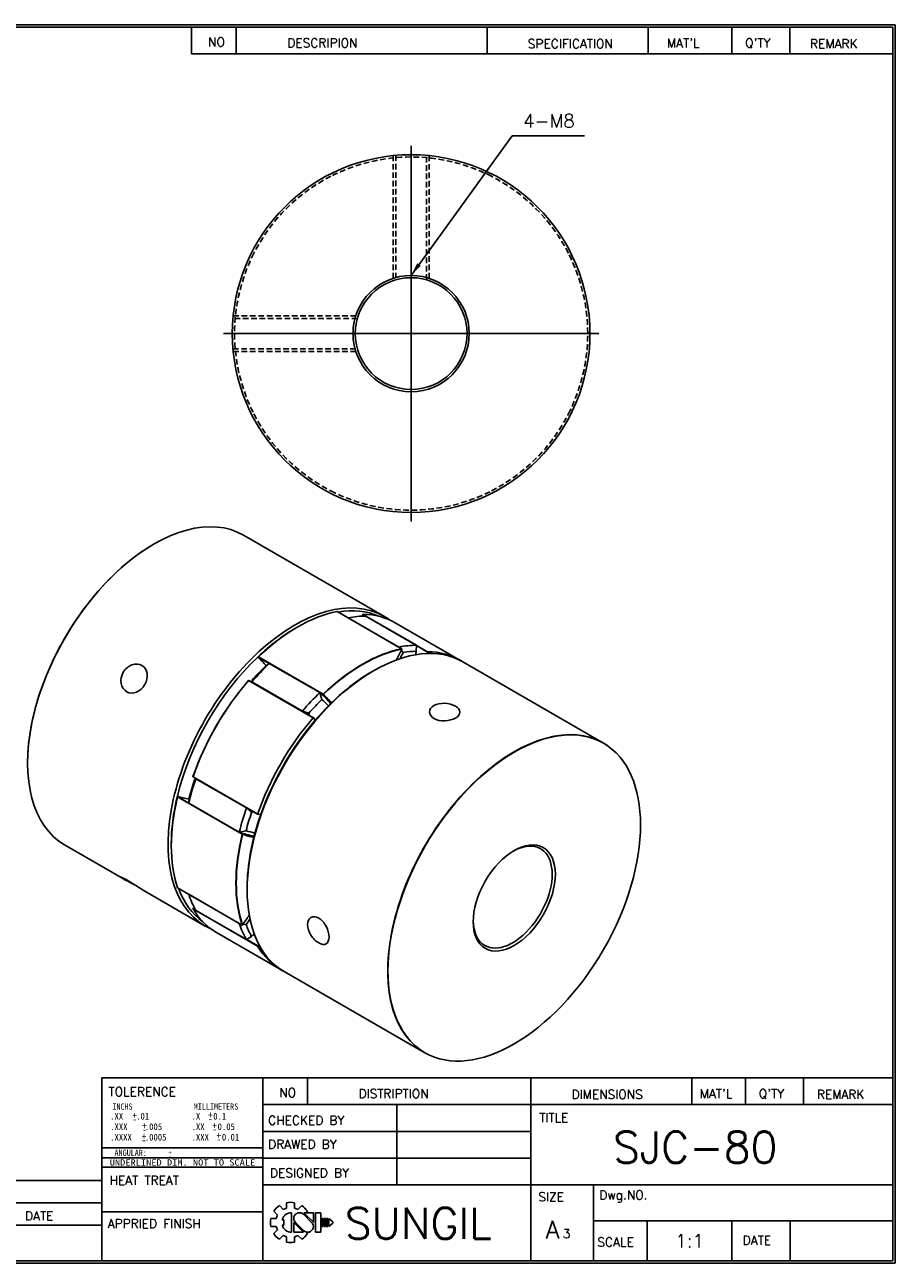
# Model space of a CAD drawing. Extents: x 26 to 410, y 10 to 288.
# Tile 2 of 2: x 216 to 410, y 10 to 288. Entities that reach past the tile are written whole.
import ezdxf
from ezdxf.enums import TextEntityAlignment as Align

# ---------------------------------------------------------------- set-up
doc = ezdxf.new("R2010")
doc.units = 0
doc.header["$LTSCALE"] = 10
doc.header["$MEASUREMENT"] = 0
for name, pattern in [('CENTER', [27, 20, -2, 3, -2]), ('DASHED', [0.75, 0.5, -0.25]), ('HIDDEN2', [0.1875, 0.125, -0.0625])]:
    doc.linetypes.add(name, pattern=pattern)
doc.layers.get('0').update_dxf_attribs({"linetype": 'CONTINUOUS'})
for name, color, linetype in [('BM', 2, 'CONTINUOUS'), ('CT', 1, 'CENTER'), ('DIM', 4, 'CONTINUOUS'), ('HD', 4, 'DASHED')]:
    doc.layers.add(name, color=color, linetype=linetype)
doc.styles.add('MONOTXT', font='DotumChe.ttf')
doc.styles.get("Standard").update_dxf_attribs({"font": 'romans.shx', "bigfont": 'whgtxt.shx'})
doc.dimstyles.new('LIM', dxfattribs={"dimtxt": 3, "dimasz": 3, "dimexe": 2, "dimexo": 1, "dimgap": 1, "dimtad": 1, "dimdec": 3, "dimzin": 9, "dimdsep": 46, "dimtxsty": 'Standard', "dimcen": 3, "dimclrd": 1, "dimclre": 1, "dimadec": 0, "dimazin": 0, "dimtfac": 1, "dimtdec": 3, "dimtmove": 0, "dimatfit": 3, "dimfxl": 0, "dimtolj": 1, "dimtzin": 0, "dimarcsym": 0})

msp = doc.modelspace()

# ---------------------------------------------------------------- linework, layer by layer
for p, q in [((410.5, 287.5), (25.5, 287.5)), ((410, 287), (26, 287)), ((253.0907, 287), (253.0907, 281)), ((263.0907, 287), (263.0907, 281)), ((319.2097, 287), (319.2097, 281)), ((355.2097, 287), (355.2097, 281)), ((373.9405, 287), (373.9405, 281)), ((386.9405, 287), (386.9405, 281)), ((410, 11), (410, 287)), ((410.5, 10.5), (410.5, 287.5)), ((253.0907, 281), (410, 281)), ((233, 11), (233, 52)), ((233, 52), (410, 52)), ((269, 52), (269, 11)), ((279, 52), (279, 46)), ((329, 52), (329, 11)), ((365, 52), (365, 46)), ((377, 52), (377, 46)), ((390, 52), (390, 46)), ((269, 46), (410, 46)), ((299, 46), (299, 28)), ((269, 40), (329, 40)), ((269, 34), (329, 34)), ((233, 32), (269, 32)), ((100, 29), (233, 29)), ((269, 28), (410, 28)), ((343, 28), (343, 11)), ((100, 24), (233, 24)), ((233, 22), (269, 22)), ((343, 20), (410, 20)), ((355, 20), (355, 11)), ((373.9684, 20), (373.9684, 11)), ((387.008, 20), (387.008, 11)), ((100, 19), (233, 19)), ((25.5, 10.5), (410.5, 10.5)), ((26, 11), (410, 11))]:
    msp.add_line(p, q)
at = {"color": 0}
for p, q in [((233, 36.2855), (269, 36.2855)), ((233, 34.0531), (269, 34.0531))]:
    msp.add_line(p, q, dxfattribs=at)
at = {"layer": 'BM', "linetype": 'Continuous'}
for p, q in [((296.1319, 155.206), (264.701, 173.3527)), ((300.0898, 147.9258), (285.6295, 156.2744)), ((300.1038, 147.9239), (285.6394, 156.2749)), ((291.9493, 155.2427), (291.3849, 155.5686)), ((291.436, 155.63), (305.8963, 147.2813)), ((303.376, 148.7105), (292.0623, 155.2424)), ((276.8391, 152.8166), (276.4855, 152.6125)), ((288.1313, 154.8362), (288.1528, 154.8552)), ((299.4665, 148.3232), (288.1528, 154.8552)), ((313.1025, 145.4081), (298.6422, 153.7567)), ((299.4665, 148.3232), (299.5107, 148.2663)), ((300.0036, 147.6327), (300.419, 147.0985)), ((303.3228, 147.3862), (303.376, 148.7105)), ((305.8929, 147.1924), (303.3734, 148.647)), ((306.0542, 146.8482), (305.8929, 147.1924)), ((267.9843, 146.0778), (267.8809, 146.076)), ((270.468, 144.6438), (267.9843, 146.0778)), ((268.0486, 146.1241), (282.509, 137.7755)), ((270.4751, 144.649), (269.5225, 143.9574)), ((281.7888, 138.117), (270.4751, 144.649)), ((345.2405, 126.8532), (313.8096, 144.9998)), ((293.8096, 143.0187), (293.4561, 142.8145)), ((280.3087, 132.5082), (265.8483, 140.8569)), ((280.3741, 132.5103), (265.8893, 140.8731)), ((266.6188, 140.892), (266.5656, 140.5219)), ((277.8793, 133.9899), (266.5656, 140.5219)), ((282.2505, 136.6089), (281.7888, 138.117)), ((282.4923, 137.7016), (281.8206, 138.0894)), ((277.8793, 133.9899), (279.3467, 133.5436)), ((280.4075, 132.4784), (280.751, 131.9495)), ((253.4168, 119.3249), (267.8772, 110.9762)), ((253.4234, 119.2813), (267.9084, 110.9184)), ((254.0656, 118.8713), (253.7716, 118.6402)), ((265.3793, 112.3393), (254.0656, 118.8713)), ((249.9132, 114.9551), (249.9634, 114.8647)), ((264.4158, 106.4371), (249.9554, 114.7858)), ((249.9634, 114.8647), (252.4471, 113.4307)), ((252.5689, 114.5928), (252.4462, 113.422)), ((263.7599, 106.89), (252.4462, 113.422)), ((266.4996, 111.2917), (265.3793, 112.3393)), ((268.5823, 110.8726), (267.9525, 110.9056)), ((263.7599, 106.89), (265.2968, 107.2443)), ((263.7997, 106.8763), (264.4714, 106.4885)), ((224.701, 104.0706), (237.8485, 96.48)), ((248.5548, 104.2351), (248.5548, 103.8268)), ((249.9554, 94.4852), (264.4158, 86.1365)), ((249.9601, 94.4763), (264.4244, 86.1253)), ((265.5253, 94.4371), (265.5253, 94.0289)), ((242.6242, 93.7227), (256.1319, 85.924)), ((252.4462, 93.0096), (252.4519, 93.0376)), ((263.7599, 86.4776), (252.4462, 93.0096)), ((267.8772, 81.4302), (253.4168, 89.7788)), ((253.4444, 89.8538), (254.0088, 89.5279)), ((265.3793, 82.8982), (254.0656, 89.4302)), ((263.8313, 86.4677), (263.7599, 86.4776)), ((265.2968, 86.265), (264.6322, 86.3569)), ((258.6422, 84.4747), (273.1025, 76.126)), ((265.3793, 82.8982), (266.4996, 83.6065)), ((265.433, 82.9322), (267.9525, 81.4776)), ((267.9525, 81.4776), (268.3681, 81.5132)), ((273.8096, 75.7178), (305.2405, 57.5712))]:
    msp.add_line(p, q, dxfattribs=at)
for radius in [40, 13, 12.5]:
    msp.add_circle((302.2103, 218.432), radius, dxfattribs=at)
for centre, start, end in [((291.42, 155.5843), 89.524887, 174.736499), ((300.0788, 147.8806), 333.711384, 60), ((265.8643, 140.8298), 60, 139.309397), ((253.4484, 119.3246), 160.690603, 240), ((253.4484, 89.8155), 125.263501, 210.475113), ((264.4494, 86.1686), 240, 326.288616)]:
    msp.add_arc(centre, 0.05, start, end, dxfattribs=at)
for centre, major_axis, ratio, start_param, end_param in [((244.701, 138.7116), (-20, -34.641), 0.57735027, 3.14159265, 6.28318531), ((244.6657, 138.7321), (19.975, 34.5977), 0.57735027, 0.78990085, 2.3568), ((276.1319, 120.565), (20, 34.641), 0.57735027, 0, 3.20438965), ((276.8391, 120.1568), (20, 34.641), 0.57735027, 0.46937628, 1.10142004), ((276.4855, 120.3609), (-19.75, -34.208), 0.57735027, 3.20368597, 3.58504279), ((279.3139, 118.7279), (20, 34.641), 0.57735027, 0.3178237, 0.46757446), ((248.6068, 136.4566), (30.4388, 52.7216), 0.57735027, 5.37877086, 5.38590405), ((248.6422, 136.4362), (30.4138, 52.6783), 0.57735027, 5.37945904, 5.38590405), ((291.42, 155.5843), (0.0498, -0.0046), 0.5092794, 3.14159265, 3.97700965), ((291.42, 155.5843), (-0.025, -0.0433), 0.57735027, 3.45761453, 5.38590405), ((291.42, 155.5843), (-0.0004, -0.05), 0.77606309, 2.7274876, 3.14159265), ((278.6422, 119.1157), (-20, -34.641), 0.57735027, 3.14159265, 3.45761453), ((276.1319, 120.565), (20, 34.641), 0.57735027, 6.22038832, 6.28318531), ((276.4855, 120.3609), (19.75, 34.208), 0.57735027, 0.78539816, 1.09856146), ((293.8096, 110.3588), (20, 34.641), 0.57735027, 0, 3.14159265), ((291.2994, 111.8081), (20, 34.641), 0.57735027, 0.46937628, 1.10142004), ((291.3347, 111.7877), (19.975, 34.5977), 0.57735027, 0.46937628, 1.10142004), ((333.7611, 136.2826), (-30.4388, -52.7216), 0.57735027, 4.82427208, 4.86848914), ((290.6276, 112.1959), (20, 34.641), 0.57735027, 0.3178237, 0.46757446), ((333.7611, 136.2826), (-29.9138, -51.8122), 0.57735027, 4.8347809, 4.86038887), ((300.0788, 147.8806), (-0.025, -0.0433), 0.57735027, 3.14159265, 3.61096894), ((300.0788, 147.8806), (-0.0098, 0.049), 0.72819296, 4.14329476, 5.71409109), ((291.3347, 111.7877), (19.5, 33.775), 0.57735027, 0.33568235, 0.44971581), ((261.3347, 129.1082), (29.9138, 51.8122), 0.57735027, 5.36004936, 5.37539522), ((293.1025, 110.7671), (-20, -34.641), 0.57735027, 3.12391406, 3.45761453), ((276.4855, 120.3609), (19.75, 34.208), 0.57735027, 1.09856146, 2.04303119), ((279.3139, 118.7279), (20, 34.641), 0.57735027, 1.10322187, 1.25297262), ((234.0591, 95.866), (30.4138, 52.6783), 0.57735027, 6.08884137, 6.16371985), ((278.6068, 119.1361), (19.5, 33.775), 0.57735027, 1.12108052, 1.23511397), ((293.4561, 110.5629), (19.75, 34.208), 0.57735027, 0.78539816, 1.25763303), ((278.6068, 119.1361), (-19.975, -34.5977), 0.57735027, 4.3963671, 5.02841086), ((278.6422, 119.1157), (20, 34.641), 0.57735027, 1.25477445, 1.88681821), ((265.8643, 140.8298), (0.0379, -0.0326), 0.25375727, 3.14159265, 3.78120896), ((265.8643, 140.8298), (0.0379, -0.0326), 0.25375727, 2.21041263, 3.14159265), ((265.8643, 140.8298), (-0.025, -0.0433), 0.57735027, 3.14159265, 4.3963671), ((290.6276, 112.1959), (20, 34.641), 0.57735027, 1.10322187, 1.25297262), ((291.3347, 111.7877), (19.5, 33.775), 0.57735027, 1.12108052, 1.23511397), ((248.2012, 87.701), (30.4138, 52.6783), 0.57735027, 6.07654834, 6.17248586), ((248.9083, 87.2928), (29.9138, 51.8122), 0.57735027, 6.10256692, 6.16079338), ((282.52, 137.743), (0.025, 0.0433), 0.57735027, 1.10142004, 3.02970956), ((282.52, 137.743), (0.0328, 0.0377), 0.81139153, 3.29819644, 4.86899276), ((248.873, 87.3132), (30.4138, 52.6783), 0.57735027, 6.09708802, 6.17130221), ((282.52, 137.743), (-0.0345, 0.0362), 0.36932599, 3.8119607, 5.38275703), ((248.9083, 87.2928), (30.4388, 52.7216), 0.57735027, 6.09794334, 6.17130221), ((321.3347, 163.7492), (-29.9138, -51.8122), 0.57735027, 5.62017907, 5.63059958), ((293.1025, 110.7671), (-20, -34.641), 0.57735027, 4.3963671, 5.02841086), ((293.4561, 110.5629), (-19.75, -34.208), 0.57735027, 4.39922568, 5.02555228), ((325.2405, 92.2122), (20, 34.641), 0.57735027, 0, 3.16507681), ((325.2405, 92.2122), (20, 34.641), 0.57735027, 6.24121888, 6.28318531), ((253.4484, 119.3246), (0.0472, -0.0165), 0.25375727, 3.14159265, 4.07277268), ((253.4484, 119.3246), (0.0472, -0.0165), 0.25375727, 2.50197635, 3.14159265), ((253.4484, 119.3246), (0.025, 0.0433), 0.57735027, 1.88681821, 3.14159265), ((279.3139, 118.7279), (-20, -34.641), 0.57735027, 5.03021268, 5.17996344), ((278.6068, 119.1361), (-19.5, -33.775), 0.57735027, 5.04807133, 5.16210479), ((276.8391, 120.1568), (-20, -34.641), 0.57735027, 5.18176526, 5.81380902), ((276.4855, 120.3609), (-19.75, -34.208), 0.57735027, 5.18462385, 5.49778714), ((276.4855, 169.3507), (-30.4138, -52.6783), 0.57735027, 0.11946545, 0.19449914), ((290.6276, 112.1959), (-20, -34.641), 0.57735027, 5.03021268, 5.17996344), ((291.3347, 111.7877), (-19.5, -33.775), 0.57735027, 5.04807133, 5.16210479), ((293.4561, 110.5629), (-19.75, -34.208), 0.57735027, 5.02555228, 5.49778714), ((261.3347, 59.8261), (29.9138, 51.8122), 0.57735027, 0.65258573, 0.66300624), ((291.2994, 111.8081), (-20, -34.641), 0.57735027, 5.18176526, 5.81380902), ((291.3347, 111.7877), (-19.975, -34.5977), 0.57735027, 5.18176526, 5.81380902), ((290.6276, 161.1857), (-30.4138, -52.6783), 0.57735027, 0.11069945, 0.20663697), ((264.4494, 106.4438), (0.025, 0.0433), 0.57735027, 0.1118831, 2.04017261), ((264.4494, 106.4438), (0.0486, -0.0118), 0.36932599, 4.04202093, 5.61281726), ((291.2994, 160.7979), (-30.4138, -52.6783), 0.57735027, 0.1118831, 0.18609729), ((264.4494, 106.4438), (0.0163, 0.0473), 0.81139153, 4.5557852, 6.12658153), ((291.3347, 160.7775), (-30.4388, -52.7216), 0.57735027, 0.1118831, 0.18524196), ((291.3347, 160.7775), (-29.9138, -51.8122), 0.57735027, 0.12239192, 0.18061839), ((324.9223, 92.3959), (-6.25, -10.8253), 0.57735027, 0, 3.90718564), ((276.4855, 120.3609), (19.75, 34.208), 0.57735027, 2.69814252, 3.07949933), ((279.3139, 118.7279), (-20, -34.641), 0.57735027, 5.81561085, 5.9653616), ((253.4484, 89.8155), (0.0431, 0.0254), 0.77606309, 3.14159265, 3.55569771), ((253.4484, 89.8155), (-0.025, -0.0433), 0.57735027, 4.03887391, 5.96716343), ((248.6068, 136.4566), (-30.4388, -52.7216), 0.57735027, 0.89728126, 0.90441445), ((278.6422, 119.1157), (20, 34.641), 0.57735027, 2.82557077, 3.14159265), ((253.4484, 89.8155), (0.0289, -0.0408), 0.5092794, 2.30617566, 3.14159265), ((248.6422, 136.4362), (-30.4138, -52.6783), 0.57735027, 0.89728126, 0.90372626), ((290.6276, 112.1959), (-20, -34.641), 0.57735027, 5.81561085, 5.9653616), ((264.4494, 86.1686), (0.0474, 0.016), 0.72819296, 3.71068687, 5.2814832), ((264.4494, 86.1686), (0.025, 0.0433), 0.57735027, 2.67221637, 3.14159265), ((291.3347, 62.7979), (30.4388, 52.7216), 0.57735027, 1.41469617, 1.45891323), ((291.3347, 62.7979), (29.9138, 51.8122), 0.57735027, 1.42279644, 1.4484044), ((291.3347, 111.7877), (-19.5, -33.775), 0.57735027, 5.8334695, 5.94750295), ((324.9223, 92.3959), (-6.25, -10.8253), 0.57735027, 5.51759232, 6.28318531), ((261.3347, 129.1082), (-29.9138, -51.8122), 0.57735027, 0.90779009, 0.92313594), ((293.1025, 110.7671), (20, 34.641), 0.57735027, 2.82557077, 3.15927124)]:
    msp.add_ellipse(centre, major_axis=major_axis, ratio=ratio, start_param=start_param, end_param=end_param, dxfattribs=at)
for major_axis in [(-19.975, -34.5977), (6.5, 11.2583)]:
    msp.add_ellipse((325.2759, 92.1918), major_axis=major_axis, ratio=0.57735027, dxfattribs=at)
for points, knots in [([(285.6397, 156.2748), (285.6394, 156.2749), (285.639, 156.2751), (285.6385, 156.2752), (285.6374, 156.2754), (285.6356, 156.2754), (285.6332, 156.2751), (285.6321, 156.2749), (285.6308, 156.2747), (285.6295, 156.2744)], [0.798694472, 0.798694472, 0.798694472, 0.798694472, 0.843196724, 0.843196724, 0.843196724, 0.949588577, 0.949588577, 0.949588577, 1, 1, 1, 1]), ([(305.8929, 147.1924), (305.8884, 147.2021), (305.8848, 147.2123), (305.8823, 147.2223), (305.8798, 147.2325), (305.8785, 147.2427), (305.8787, 147.2519), (305.8788, 147.2577), (305.8796, 147.2631), (305.8811, 147.2678), (305.8823, 147.2714), (305.884, 147.2745), (305.8862, 147.2769), (305.888, 147.2788), (305.8902, 147.2802), (305.8926, 147.2808), (305.8938, 147.2811), (305.895, 147.2813), (305.8963, 147.2813)], [0, 0, 0, 0, 0.26892109, 0.26892109, 0.26892109, 0.54322534, 0.54322534, 0.54322534, 0.7128791, 0.7128791, 0.7128791, 0.84319672, 0.84319672, 0.84319672, 0.94958858, 0.94958858, 0.94958858, 1, 1, 1, 1]), ([(238.5944, 138.3113), (237.9588, 138.6783), (237.5047, 139.3665), (237.2074, 140.9864), (237.3736, 141.9154), (238.2603, 143.4527), (238.9736, 144.0599), (240.5443, 144.6197), (241.3657, 144.5629), (242.6214, 143.8387), (243.0482, 143.1679), (243.2716, 141.5925), (243.0763, 140.6904), (242.1794, 139.1344), (241.4965, 138.5127), (240.0202, 137.9154), (239.2301, 137.9443), (238.5944, 138.3113)], [0, 0, 0, 0, 0.125, 0.125, 0.25, 0.25, 0.375, 0.375, 0.5, 0.5, 0.625, 0.625, 0.75, 0.75, 0.875, 0.875, 1, 1, 1, 1]), ([(268.0486, 146.1241), (268.0457, 146.1213), (268.0425, 146.1184), (268.0392, 146.1155), (268.0359, 146.1126), (268.0325, 146.1097), (268.0292, 146.107), (268.0246, 146.1032), (268.0202, 146.0997), (268.0161, 146.0967), (268.0105, 146.0924), (268.0054, 146.0889), (268.0011, 146.0861), (267.9956, 146.0825), (267.9912, 146.0801), (267.9881, 146.0788), (267.9865, 146.0782), (267.9852, 146.0778), (267.9843, 146.0778)], [0, 0, 0, 0, 0.10884458, 0.10884458, 0.10884458, 0.21851663, 0.21851663, 0.21851663, 0.37322366, 0.37322366, 0.37322366, 0.58852178, 0.58852178, 0.58852178, 0.86167121, 0.86167121, 0.86167121, 1, 1, 1, 1]), ([(312.1237, 135.1029), (312.7593, 134.7359), (313.1196, 134.255), (313.1194, 133.2927), (312.7521, 132.8082), (311.4979, 132.0834), (310.6188, 131.8425), (308.8233, 131.7797), (307.9442, 131.9641), (306.6883, 132.6886), (306.3204, 133.2293), (306.3187, 134.3147), (306.6787, 134.8527), (307.9474, 135.5868), (308.8298, 135.7676), (310.6039, 135.7067), (311.4881, 135.4699), (312.1237, 135.1029)], [0, 0, 0, 0, 0.125, 0.125, 0.25, 0.25, 0.375, 0.375, 0.5, 0.5, 0.625, 0.625, 0.75, 0.75, 0.875, 0.875, 1, 1, 1, 1]), ([(280.3087, 132.5082), (280.3114, 132.5114), (280.3148, 132.5141), (280.3185, 132.5161), (280.3222, 132.5181), (280.3264, 132.5194), (280.3305, 132.5201), (280.3364, 132.5211), (280.3425, 132.5209), (280.3484, 132.5199), (280.3566, 132.5185), (280.3646, 132.5155), (280.372, 132.5114), (280.3814, 132.5063), (280.39, 132.4995), (280.3973, 132.4915), (280.4011, 132.4874), (280.4045, 132.483), (280.4075, 132.4784)], [0, 0, 0, 0, 0.10884458, 0.10884458, 0.10884458, 0.21851663, 0.21851663, 0.21851663, 0.37322366, 0.37322366, 0.37322366, 0.58852178, 0.58852178, 0.58852178, 0.86167121, 0.86167121, 0.86167121, 1, 1, 1, 1]), ([(249.9634, 114.8647), (249.9642, 114.8632), (249.9647, 114.8598), (249.9648, 114.855), (249.9649, 114.8501), (249.9646, 114.8436), (249.9638, 114.8356), (249.9633, 114.8306), (249.9627, 114.825), (249.9618, 114.8189), (249.9611, 114.8142), (249.9603, 114.8092), (249.9593, 114.8041), (249.9585, 114.7999), (249.9577, 114.7956), (249.9568, 114.7915), (249.9563, 114.7896), (249.9559, 114.7876), (249.9554, 114.7858)], [0, 0, 0, 0, 0.26892109, 0.26892109, 0.26892109, 0.54322534, 0.54322534, 0.54322534, 0.7128791, 0.7128791, 0.7128791, 0.84319672, 0.84319672, 0.84319672, 0.94958858, 0.94958858, 0.94958858, 1, 1, 1, 1]), ([(267.9525, 110.9056), (267.9418, 110.9061), (267.9311, 110.9085), (267.9212, 110.9123), (267.9112, 110.9162), (267.9017, 110.9218), (267.8938, 110.9289), (267.8889, 110.9333), (267.8845, 110.9385), (267.8813, 110.9441), (267.8788, 110.9485), (267.8769, 110.9533), (267.8759, 110.9582), (267.8752, 110.9622), (267.8751, 110.9664), (267.8757, 110.9705), (267.876, 110.9724), (267.8765, 110.9744), (267.8772, 110.9762)], [0, 0, 0, 0, 0.26892109, 0.26892109, 0.26892109, 0.54322534, 0.54322534, 0.54322534, 0.7128791, 0.7128791, 0.7128791, 0.84319672, 0.84319672, 0.84319672, 0.94958858, 0.94958858, 0.94958858, 1, 1, 1, 1]), ([(240.2764, 95.1896), (240.1036, 95.2805), (239.9307, 95.3709), (238.9842, 95.8641), (238.2629, 96.2408), (237.3748, 96.7534), (237.2056, 96.8904), (237.5061, 96.8052), (237.966, 96.5792), (239.2211, 95.8547), (240.0154, 95.3561), (241.4914, 94.4168), (242.175, 93.9821), (242.6251, 93.7222), (242.6257, 93.7219), (242.6262, 93.7215)], [0.097500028, 0.097500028, 0.097500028, 0.097500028, 0.125, 0.125, 0.25, 0.25, 0.375, 0.375, 0.5, 0.5, 0.625, 0.625, 0.75, 0.75, 0.750153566, 0.750153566, 0.750153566, 0.750153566]), ([(249.9554, 94.4852), (249.9564, 94.4824), (249.9573, 94.4801), (249.9582, 94.4786), (249.9589, 94.4773), (249.9596, 94.4765), (249.9602, 94.4762)], [0, 0, 0, 0, 0.108844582, 0.108844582, 0.108844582, 0.201405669, 0.201405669, 0.201405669, 0.201405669]), ([(281.5376, 87.6785), (282.1732, 87.3115), (282.7699, 86.6374), (283.6032, 85.0706), (283.8391, 84.1815), (283.8397, 82.732), (283.6088, 82.1727), (282.7655, 81.6848), (282.1662, 81.7636), (280.9108, 82.4879), (280.2585, 83.1364), (279.3177, 84.6407), (279.0318, 85.4951), (279.0304, 86.9622), (279.3151, 87.5444), (280.2548, 88.0886), (280.902, 88.0455), (281.5376, 87.6785)], [0, 0, 0, 0, 0.125, 0.125, 0.25, 0.25, 0.375, 0.375, 0.5, 0.5, 0.625, 0.625, 0.75, 0.75, 0.875, 0.875, 1, 1, 1, 1]), ([(267.8772, 81.4302), (267.8758, 81.4325), (267.8752, 81.4351), (267.8753, 81.4377), (267.8754, 81.4403), (267.8764, 81.4429), (267.8778, 81.4454), (267.8799, 81.449), (267.8831, 81.4523), (267.8869, 81.4554), (267.8923, 81.4596), (267.8989, 81.4633), (267.9061, 81.4664), (267.9152, 81.4703), (267.9254, 81.4733), (267.936, 81.4753), (267.9414, 81.4763), (267.9469, 81.4771), (267.9525, 81.4776)], [0, 0, 0, 0, 0.10884458, 0.10884458, 0.10884458, 0.21851663, 0.21851663, 0.21851663, 0.37322366, 0.37322366, 0.37322366, 0.58852178, 0.58852178, 0.58852178, 0.86167121, 0.86167121, 0.86167121, 1, 1, 1, 1])]:
    msp.add_open_spline(points, degree=3, knots=knots, dxfattribs=at)
for points, weights in [([(300.1236, 147.8585), (300.123, 147.8572), (300.1142, 147.8602)], [0.859529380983, 0.883136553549, 1]), ([(264.4847, 86.1482), (264.4918, 86.1421), (264.491, 86.1409)], [1, 0.883136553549, 0.859529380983])]:
    msp.add_rational_spline(points, weights, degree=2, dxfattribs=at)
at = {"layer": 'CT'}
for p, q in [((302.2103, 260.432), (302.2103, 176.432)), ((260.2103, 218.432), (344.2103, 218.432))]:
    msp.add_line(p, q, dxfattribs=at)
at = {"layer": 'DIM', "color": 0}
for p, q in [((272.7555, 23.3858), (273.616, 22.5254)), ((274.3456, 24.0444), (274.3456, 22.8276)), ((276.1456, 24.0444), (276.1456, 22.8276)), ((276.8752, 22.5254), (277.7356, 23.3858)), ((270.8242, 20.523), (272.041, 20.523)), ((270.8242, 20.523), (272.041, 20.523)), ((271.4828, 22.113), (272.3432, 21.2526)), ((273.3565, 20.223), (273.766, 20.223)), ((273.766, 20.223), (273.766, 19.023)), ((275.4582, 21.8087), (275.4582, 17.4373)), ((275.9557, 19.623), (275.9557, 17.4373)), ((275.9557, 19.5851), (278.1107, 17.4373)), ((276.3427, 19.623), (278.1922, 17.7796)), ((279.9487, 19.623), (278.0992, 21.4663)), ((280.3357, 19.6608), (278.1807, 21.8087)), ((278.1807, 21.8087), (280.3357, 21.8087)), ((278.7041, 21.8087), (279.0084, 22.113)), ((280.3357, 21.8087), (280.3357, 19.623)), ((280.8457, 21.8087), (280.8457, 19.623)), ((280.8457, 21.8087), (282.0457, 21.8087)), ((280.8457, 19.623), (280.8457, 17.4373)), ((282.0457, 21.8087), (282.0457, 19.623)), ((282.0457, 19.623), (282.0457, 17.4373)), ((282.2557, 20.523), (282.2557, 19.623)), ((282.2557, 20.523), (282.5557, 20.523)), ((282.2557, 19.623), (282.2557, 18.723)), ((282.5557, 20.523), (282.5557, 19.623)), ((282.5557, 19.623), (282.5557, 18.723)), ((282.7657, 20.523), (282.7657, 19.623)), ((282.7657, 20.523), (283.0657, 20.523)), ((282.7657, 19.623), (282.7657, 18.723)), ((283.0657, 20.523), (283.0657, 19.623)), ((283.0657, 19.623), (283.0657, 18.723)), ((283.2757, 20.523), (283.2757, 19.623)), ((283.2757, 20.523), (283.5757, 20.523)), ((283.2757, 19.623), (283.2757, 18.723)), ((283.5757, 20.523), (283.5757, 19.623)), ((283.5757, 19.623), (283.5757, 18.723)), ((283.7857, 20.523), (283.7857, 19.623)), ((283.7857, 20.523), (284.6857, 19.773)), ((283.7857, 19.623), (283.7857, 18.723)), ((284.6857, 19.473), (283.7857, 18.723)), ((284.6857, 19.773), (284.6857, 19.623)), ((284.6857, 19.773), (284.6857, 19.473)), ((284.6857, 19.623), (284.6857, 19.473)), ((270.8242, 18.723), (272.041, 18.723)), ((271.4828, 17.133), (272.3432, 17.9934)), ((272.7555, 15.8602), (273.616, 16.7206)), ((273.3565, 19.023), (273.766, 19.023)), ((275.9557, 17.4373), (278.1107, 17.4373)), ((276.8752, 16.7206), (277.7356, 15.8602)), ((278.6284, 17.5129), (279.0084, 17.133)), ((280.8457, 17.4373), (282.0457, 17.4373)), ((282.2557, 18.723), (282.5557, 18.723)), ((282.7657, 18.723), (283.0657, 18.723)), ((283.2757, 18.723), (283.5757, 18.723)), ((274.3456, 16.4184), (274.3456, 15.2016)), ((276.1456, 16.4184), (276.1456, 15.2016))]:
    msp.add_line(p, q, dxfattribs=at)
for centre, radius, start, end in [((275.2456, 19.623), 4.5121, 123.49434, 146.50566), ((275.2456, 19.623), 3.3286, 105.687209, 119.312791), ((275.2456, 19.623), 4.5121, 78.49434, 101.50566), ((275.2456, 19.623), 3.3286, 60.687209, 74.312791), ((275.2456, 19.623), 4.5121, 33.49434, 56.50566), ((275.2456, 19.623), 4.5121, 168.49434, 191.50566), ((275.2456, 19.623), 3.3286, 150.687209, 164.312791), ((275.4582, 19.623), 2.1857, 90, 164.067144), ((277.2307, 20.5359), 1.2728, 43.220228, 225.828215), ((279.0607, 18.7101), 1.2728, 223.220228, 45.828215), ((275.2456, 19.623), 4.5121, 213.49434, 236.50566), ((275.2456, 19.623), 3.3286, 195.687209, 209.312791), ((275.4582, 19.623), 2.1857, 195.932856, 270), ((275.2456, 19.623), 3.3286, 240.687209, 254.312791), ((275.2456, 19.623), 3.3286, 285.687209, 299.312791), ((275.2456, 19.623), 4.5121, 303.49434, 326.50566), ((275.2456, 19.623), 4.5121, 258.49434, 281.50566)]:
    msp.add_arc(centre, radius, start, end, dxfattribs=at)
at = {"layer": 'HD', "color": 1, "linetype": 'HIDDEN2'}
for p, q in [((298.2103, 258.2315), (298.2103, 230.2747)), ((306.2103, 258.2315), (306.2103, 230.2747)), ((262.4108, 222.432), (290.3676, 222.432)), ((262.4108, 214.432), (290.3676, 214.432))]:
    msp.add_line(p, q, dxfattribs=at)
at = {"layer": 'HD', "linetype": 'HIDDEN2'}
for p, q in [((298.8103, 258.2882), (298.8103, 230.4626)), ((305.6103, 230.4607), (305.6103, 258.2872)), ((290.1816, 221.832), (262.3551, 221.832)), ((262.3541, 215.032), (290.1798, 215.032))]:
    msp.add_line(p, q, dxfattribs=at)
for start, end in [(62.942935, 117.057065), (117.057065, 152.942935), (27.057065, 62.942935), (152.942935, 207.057065), (332.942935, 27.057065), (207.057065, 242.942935), (297.057065, 332.942935), (242.942935, 297.057065)]:
    msp.add_arc((302.2103, 218.432), 39.5, start, end, dxfattribs=at)

# ---------------------------------------------------------------- texts
for s, height, p in [('NO', 2, (256.7839, 282.6585)), ('DESCRIPION', 2, (274.5267, 282.4522)), ('SPECIFICATION', 2, (328.3038, 282.2459)), ("MAT'L", 2, (359.4287, 282.4522)), ("Q'TY", 2, (376.916, 282.4522)), ('REMARK', 2, (391.4434, 282.2459)), ('TOLERENCE', 2, (234.5255, 47.8649)), ('NO', 2, (272.6932, 47.6585)), ('DISTRIPTION', 2, (290.436, 47.4522)), ('DIMENSIONS', 2, (338.0941, 47.2459)), ("MAT'L", 2, (366.7715, 47.4522)), ("Q'TY", 2, (379.9755, 47.4522)), ('REMARK', 2, (392.9731, 47.2459)), ('CHECKED BY', 2, (270.2174, 41.4691)), ('TITLE', 2, (330.8732, 42.0881)), ('DRAWED BY', 2, (270.2174, 36.105)), ('DESIGNED BY', 2, (270.6301, 29.7092)), ('HEAT TREAT', 2, (234.7318, 28.0587)), ('SIZE', 2, (330.6669, 24.3451)), ('Dwg.NO.', 2, (344.2835, 24.7577)), ('DATE', 2, (215.8454, 20.0975)), ('APPRIED FINISH', 2, (234.3191, 18.362)), ('A', 4, (332.3125, 16.0165)), ('DATE', 2, (376.388, 14.6483)), ('SCALE', 2, (343.8709, 14.2357))]:
    msp.add_text(s, height=height).set_placement(p)
at = {"color": 1, "style": 'MONOTXT'}
for s, height, p in [('INCHS', 1.4, (235.3862, 44.8304)), ('MILLIMETERS', 1.4, (253.5862, 44.8304)), ('.XX   .01', 1.5, (234.8839, 42.6317)), ('.XXX    .005', 1.5, (234.8839, 40.2829)), ('+', 1.575, (239.8296, 42.7971)), ('-', 1.575, (239.8296, 41.9489)), ('+', 1.575, (242.0515, 40.4423)), ('.X   0.1', 1.5, (253.0965, 42.6317)), ('.XX   0.05', 1.5, (253.0965, 40.2829)), ('+', 1.575, (256.7629, 42.898)), ('-', 1.575, (256.7629, 42.0498)), ('+', 1.575, (257.7392, 40.5096)), ('.XXXX   .0005', 1.5, (234.8839, 37.934)), ('+', 1.575, (241.9505, 38.1212)), ('-', 1.575, (242.0515, 39.5942)), ('.XXX   0.01', 1.5, (253.0965, 37.934)), ('-', 1.575, (257.7392, 39.6614)), ('+', 1.575, (258.6818, 38.2894)), ('-', 1.575, (241.9505, 37.273)), ('-', 1.575, (258.6818, 37.4412)), ('ANGULAR:   ', 1.4, (235.8556, 34.4887)), ('+', 1.05, (247.8877, 34.7436)), ('-', 1.05, (247.8877, 34.0436))]:
    msp.add_text(s, height=height, dxfattribs=at).set_placement(p)
at = {"color": 1, "style": 'MONOTXT', "width": 1.217965}
msp.add_text('UNDERLINED DIM. NOT TO SCALE', height=1.4, rotation=360, dxfattribs=at).set_placement((234.7857, 32.3492), (267.3357, 32.3492), align=Align.FIT)
at = {"layer": 'DIM', "color": 0}
for s, height, p in [('4-M8', 3, (327.2495, 264.5236)), ('SJC-80', 6.96943, (347.3936, 32.9572)), ('SUNGIL', 6.96943, (287.3936, 15.9572)), ('3', 2, (336.1221, 16.104))]:
    msp.add_text(s, height=height, dxfattribs=at).set_placement(p)
at = {"layer": 'DIM', "color": 0, "insert": (364.5, 15.5), "char_height": 3, "width": 19, "attachment_point": 5}
msp.add_mtext('1:1', dxfattribs=at)

# ---------------------------------------------------------------- leaders
at = {"layer": 'BM', "color": 0}
msp.add_leader([(302.2103, 231.432), (324.821, 262.6295), (341.0065, 262.6295)], dimstyle='LIM', override={"dimgap": 1, "dimtad": 0}, dxfattribs=at)

doc.saveas('drawing.dxf')
